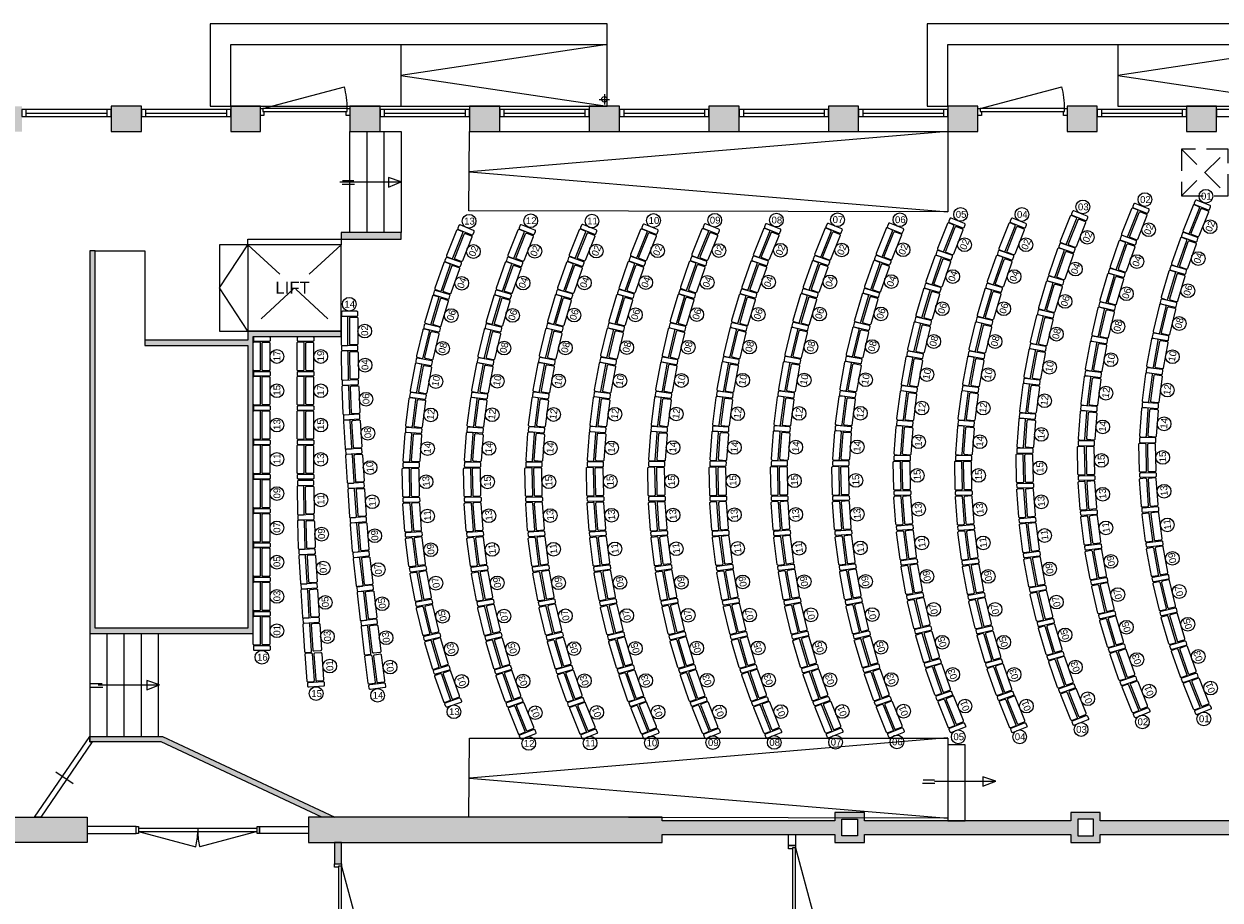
# Model space of a CAD drawing. Header units: millimetres. Extents: x 53609 to 97660, y -79921 to -30686.
# Tile 4 of 5: x 65174 to 82615, y -43839 to -31061. Entities that reach past the tile are written whole.
import ezdxf

# ---------------------------------------------------------------- set-up
doc = ezdxf.new("R2010")
doc.units = ezdxf.units.MM
doc.header["$LTSCALE"] = 100
doc.linetypes.add('DASHED2', pattern=[9.525, 6.35, -3.175])
doc.linetypes.add('HIDDEN2', pattern=[4.7625, 3.175, -1.5875])
for name, color, linetype in [('AA21----_BUITENWAND', 252, 'Continuous'), ('AA22----_BINNENWAND', 254, 'Continuous'), ('AL21----_BUITENWAND', 3, 'Continuous'), ('AL22----_BINNENWAND', 2, 'Continuous'), ('AL24----_TRAPPEN', 7, 'Continuous'), ('AL31----_BUITENKOZIJNEN', 1, 'Continuous'), ('AL32----_BINNENKOZIJNEN', 1, 'Continuous'), ('AL66----_TRANSPORT_Lift', 1, 'Continuous'), ('AL74----_SANITAIR', 7, 'Continuous'), ('e', 8, 'Continuous'), ('Zaal stoelnummers', 8, 'Continuous')]:
    doc.layers.add(name, color=color, linetype=linetype)
doc.layers.add('AL33----_VLOEROPENINGEN', color=8, linetype='HIDDEN2', lineweight=0)
doc.styles.get("Standard").update_dxf_attribs({"font": 'arial.ttf'})

# ---------------------------------------------------------------- blocks, each defined once
blk = doc.blocks.new('*U3')
at = {"layer": 'e'}
for points in [[(-215, 510), (-145, 510, -0.414214), (-130, 495), (-130, 102, -0.414214), (-145, 87), (-215, 87, -0.414214), (-230, 102), (-230, 495, -0.414214)], [(-90, 95), (0, 95, 0.414214), (15, 110), (15, 485, 0.414214), (0, 500), (-90, 500, 0.414214), (-105, 485), (-105, 110, 0.414214)], [(15, 65), (15, 25, -0.414214), (0, 10), (-210, 10, -0.414214), (-225, 25), (-225, 65, -0.414214), (-210, 80), (0, 80, -0.414214)]]:
    blk.add_lwpolyline(points, format="xyb", close=True, dxfattribs=at)
blk = doc.blocks.new('Stoelnr.')
at = {"layer": 'Zaal stoelnummers'}
blk.add_circle((0, -100), 100, dxfattribs=at)
blk.add_attdef('NR', (-71, -149), '', height=100, dxfattribs=at)
blk = doc.blocks.new('rijnr.')
at = {"layer": 'Zaal stoelnummers', "color": 1}
blk.add_circle((0, -100), 100, dxfattribs=at)
blk.add_attdef('NR', (-71, -149), '', height=100, dxfattribs=at)
blk = doc.blocks.new('*U28')
at = {"layer": 'AL31----_BUITENKOZIJNEN'}
blk.add_lwpolyline([(-1265, 50), (-77, 368)], dxfattribs=at)
for points in [[(-1300, 50), (-1265, 50), (-1265, 9), (-1250, 9), (-1250, -50), (-1300, -50)], [(-1265, 9), (-35, 9), (-35, 50), (-1265, 50)], [(-50, -50), (-50, 9), (-35, 9), (-35, 50), (0, 50), (0, -50)]]:
    blk.add_lwpolyline(points, close=True, dxfattribs=at)
blk.add_arc((-1265, 50), 1230, 0, 15, dxfattribs=at)
blk = doc.blocks.new('*U32')
at = {"layer": 'AL32----_BINNENKOZIJNEN'}
for points in [[(-1800, 50), (-1765, 50), (-1765, -50), (-1800, -50)], [(-1765, 21), (-1765, -21), (-35, -21), (-35, 21)], [(-35, 50), (0, 50), (0, -50), (-35, -50)]]:
    blk.add_lwpolyline(points, close=True, dxfattribs=at)
for points in [[(-900, 21), (-900, -21)], [(-1765, -21), (-929, -245)], [(-35, -21), (-870, -245)]]:
    blk.add_lwpolyline(points, dxfattribs=at)
for centre, start, end in [((-1765, -21), 345, 0.0008), ((-35, -21), 180.0008, 195.0017)]:
    blk.add_arc(centre, 865, start, end, dxfattribs=at)
blk = doc.blocks.new('*U33')
at = {"layer": 'AL32----_BINNENKOZIJNEN'}
blk.add_lwpolyline([(-765, 50), (-60, 239)], dxfattribs=at)
for points in [[(-800, 50), (-765, 50), (-765, 9), (-750, 9), (-750, -50), (-800, -50)], [(-765, 9), (-35, 9), (-35, 50), (-765, 50)], [(-50, -50), (-50, 9), (-35, 9), (-35, 50), (0, 50), (0, -50)]]:
    blk.add_lwpolyline(points, close=True, dxfattribs=at)
blk.add_arc((-765, 50), 730, 0, 15, dxfattribs=at)
blk = doc.blocks.new('*U19')
at = {"layer": 'AL32----_BINNENKOZIJNEN'}
blk.add_lwpolyline([(-995, 50), (-68, 298)], dxfattribs=at)
for points in [[(-1030, 50), (-995, 50), (-995, 9), (-980, 9), (-980, -50), (-1030, -50)], [(-995, 9), (-35, 9), (-35, 50), (-995, 50)], [(-50, -50), (-50, 9), (-35, 9), (-35, 50), (0, 50), (0, -50)]]:
    blk.add_lwpolyline(points, close=True, dxfattribs=at)
blk.add_arc((-995, 50), 960, 0, 15, dxfattribs=at)
blk = doc.blocks.new('33_kruipluik_680x680')
at = {"layer": 'AL33----_VLOEROPENINGEN'}
for p, q in [((-340, 340), (340, -340)), ((-340, -340), (340, 340))]:
    blk.add_line(p, q, dxfattribs=at)
blk.add_lwpolyline([(-340, 340), (-340, -340), (340, -340), (340, 340)], close=True, dxfattribs=at)

msp = doc.modelspace()

# ---------------------------------------------------------------- hatches: boundary and pattern name
at = {"layer": 'AA21----_BUITENWAND'}
h = msp.add_hatch(color=256, dxfattribs=at)
h.paths.add_polyline_path([(85589, -32631), (83864, -32631), (83864, -32261), (85589, -32261)])
h.paths.add_polyline_path([(88639, -32631), (89469, -32631), (89469, -33741), (89969, -33741), (89969, -33521), (89839, -33521), (89839, -32261), (88639, -32261)])
h.paths.add_polyline_path([(86889, -32261), (86889, -32631), (87339, -32631), (87339, -32261)])
h.paths.add_polyline_path([(82124, -32261), (82124, -32631), (82564, -32631), (82564, -32261)])
h.paths.add_polyline_path([(80384, -32261), (80384, -32631), (80824, -32631), (80824, -32261)])
h.paths.add_polyline_path([(78644, -32261), (78644, -32631), (79084, -32631), (79084, -32261)])
h.paths.add_polyline_path([(76904, -32261), (76904, -32631), (77344, -32631), (77344, -32261)])
h.paths.add_polyline_path([(75159, -32261), (75159, -32631), (75604, -32631), (75604, -32261)])
h.paths.add_polyline_path([(73414, -32261), (73414, -32631), (73859, -32631), (73859, -32261)])
h.paths.add_polyline_path([(71669, -32261), (71669, -32631), (72114, -32631), (72114, -32261)])
h.paths.add_polyline_path([(69924, -32261), (69924, -32631), (70369, -32631), (70369, -32261)])
h.paths.add_polyline_path([(68189, -32261), (68189, -32631), (68624, -32631), (68624, -32261)])
h.paths.add_polyline_path([(66444, -32261), (66444, -32631), (66889, -32631), (66889, -32261)])
h.paths.add_polyline_path([(62594, -32261), (62594, -33031), (62964, -33031), (62964, -32631), (65144, -32631), (65144, -32261)])
h.paths.add_polyline_path([(93189, -41771), (94219, -41771), (94219, -39746), (93999, -39746), (93999, -41551), (93189, -41551)])
h.paths.add_polyline_path([(93999, -36846), (94219, -36846), (94219, -38496), (93999, -38496)])
h.paths.add_polyline_path([(94219, -33521), (93389, -33521), (93389, -33741), (93999, -33741), (93999, -35596), (94219, -35596)])
h.paths.add_polyline_path([(92589, -41771), (92589, -41551), (92189, -41551), (92189, -41771)])
h.paths.add_polyline_path([(92289, -33521), (92289, -33741), (92789, -33741), (92789, -33521)])
h.paths.add_polyline_path([(90919, -33521), (90919, -33741), (91689, -33741), (91689, -33521)])
h.paths.add_polyline_path([(53609, -40421), (53979, -40421), (53979, -36791), (54909, -36791), (54909, -36421), (53609, -36421)])
h.paths.add_polyline_path([(53609, -41821), (53979, -41821), (53979, -45301), (54279, -45301), (54279, -45671), (53609, -45671)])
h.paths.add_polyline_path([(60512, -68251), (55674, -68251), (55674, -66651), (55304, -66651), (55304, -68621), (60626, -68621)])
h.paths.add_polyline_path([(55304, -61271), (55674, -61271), (55674, -65351), (55304, -65351)])
h.paths.add_polyline_path([(55304, -57071), (55674, -57071), (55674, -59971), (55304, -59971)])
h.paths.add_polyline_path([(55304, -52871), (55674, -52871), (55674, -55771), (55304, -55771)])
h.paths.add_polyline_path([(55304, -48671), (55674, -48671), (55674, -51571), (55304, -51571)])
h.paths.add_polyline_path([(55674, -45301), (54879, -45301), (54879, -45671), (55304, -45671), (55304, -47371), (55674, -47371)])
h.paths.add_polyline_path([(64174, -51961), (64544, -51961), (64544, -52811), (64174, -52811)])
h.paths.add_polyline_path([(64174, -54111), (64544, -54111), (64544, -54961), (64174, -54961)])
h.paths.add_polyline_path([(64174, -56261), (64544, -56261), (64544, -57111), (64174, -57111)])
h.paths.add_polyline_path([(64174, -58411), (64544, -58411), (64544, -59261), (64174, -59261)])
h.paths.add_polyline_path([(64174, -60561), (64544, -60561), (64544, -61411), (64174, -61411)])
h.paths.add_polyline_path([(64174, -62711), (64544, -62711), (64544, -64541), (64174, -64541)])
h.paths.add_polyline_path([(64544, -65941), (64174, -65941), (64174, -67121), (64544, -67121)])
h.paths.add_polyline_path([(64544, -67721), (64174, -67721), (64174, -68251), (63644, -68251), (63644, -68621), (64544, -68621)])
h.paths.add_polyline_path([(62129, -68251), (62243, -68621), (63044, -68621), (63044, -68251)])
h.paths.add_polyline_path([(64174, -47941), (65513, -47941), (65513, -46846), (65574, -46846), (65574, -46811), (65613, -46811), (65613, -48041), (64544, -48041), (64544, -48111), (65683, -48111), (65683, -46741), (65574, -46741), (65574, -46641), (65783, -46641), (65783, -47931), (66094, -47931), (66094, -48211), (64544, -48211), (64544, -48511), (64174, -48511)])
h.paths.add_polyline_path([(64174, -49811), (64544, -49811), (64544, -50661), (64174, -50661)])
h.paths.add_polyline_path([(69324, -47936), (69324, -48206), (70724, -48206), (70724, -48106), (69424, -48106), (69424, -48036), (69624, -48036), (69624, -46731), (69699, -46731), (69699, -48036), (70724, -48036), (70724, -47936), (69804, -47936), (69804, -46631), (69529, -46631), (69529, -47936)])
h.paths.add_polyline_path([(84634, -47807), (84634, -48206), (83248, -48206), (83248, -48106), (84534, -48106), (84534, -47806)])
h.paths.add_polyline_path([(84364, -47806), (84364, -47936), (83248, -47936), (83248, -48036), (84464, -48036), (84464, -47806)])
h.paths.add_polyline_path([(81473, -48106), (81473, -48206), (81948, -48206), (81948, -48106)])
h.paths.add_polyline_path([(81473, -47936), (81473, -48036), (81948, -48036), (81948, -47936)])
h.paths.add_polyline_path([(79698, -48106), (79698, -48206), (80173, -48206), (80173, -48106)])
h.paths.add_polyline_path([(79698, -47936), (79698, -48036), (80173, -48036), (80173, -47936)])
h.paths.add_polyline_path([(77923, -48106), (77923, -48206), (78398, -48206), (78398, -48106)])
h.paths.add_polyline_path([(77923, -47936), (77923, -48036), (78398, -48036), (78398, -47936)])
h.paths.add_polyline_path([(76123, -48206), (76123, -48106), (76623, -48106), (76623, -48206)])
h.paths.add_polyline_path([(76123, -47936), (76123, -48036), (76623, -48036), (76623, -47936)])
h.paths.add_polyline_path([(73369, -48206), (73369, -48106), (74823, -48106), (74823, -48206)])
h.paths.add_polyline_path([(73369, -48036), (73369, -47936), (74723, -47936), (74723, -47906), (74823, -47906), (74823, -48036)])
h.paths.add_polyline_path([(72024, -48206), (72024, -48106), (72869, -48106), (72869, -48206)])
h.paths.add_polyline_path([(72024, -47936), (72024, -48036), (72869, -48036), (72869, -47936)])
h.paths.add_polyline_path([(54014, -36421), (53914, -36421), (53914, -34861), (54014, -34861)])
h.paths.add_polyline_path([(54084, -34861), (54184, -34861), (54184, -36421), (54084, -36421)])
h.paths.add_polyline_path([(55479, -32736), (55479, -32836), (54184, -32836), (54184, -34061), (54084, -34061), (54084, -32736)], flags=17)
h.paths.add_polyline_path([(55479, -32566), (55479, -32666), (54014, -32666), (54014, -34061), (53914, -34061), (53914, -32566)])
h.paths.add_polyline_path([(56779, -32736), (56779, -32836), (57489, -32836), (57489, -32736)])
h.paths.add_polyline_path([(56779, -32566), (56779, -32666), (57489, -32666), (57489, -32566)])
h.paths.add_polyline_path([(58789, -32736), (58789, -32836), (59489, -32836), (59489, -32736)])
h.paths.add_polyline_path([(58789, -32566), (58789, -32666), (59489, -32666), (59489, -32566)])
h.paths.add_polyline_path([(62594, -32736), (62594, -32836), (60789, -32836), (60789, -32736)])
h.paths.add_polyline_path([(62594, -32566), (62594, -32666), (60789, -32666), (60789, -32566)])
h.paths.add_polyline_path([(91589, -41772), (91589, -41551), (90919, -41551), (90919, -41771), (91589, -41771)])
at = {"layer": 'AA22----_BINNENWAND'}
for points in [[(69799, -34201), (70674, -34201), (70674, -34101), (69799, -34101)], [(66214, -34371), (66134, -34371), (66134, -39951), (68519, -39951), (68519, -35621), (69799, -35621), (69799, -35541), (68439, -35541), (68439, -35671), (66939, -35671), (66939, -35751), (68439, -35751), (68439, -39871), (66214, -39871)], [(66134, -41451), (67193, -41451), (69707, -42631), (69519, -42631), (67175, -41531), (66134, -41531)], [(69704, -43001), (69704, -43311), (69804, -43311), (69804, -43001)]]:
    msp.add_hatch(color=256, dxfattribs=at).paths.add_polyline_path(points)
h = msp.add_hatch(color=256, dxfattribs=at)
h.paths.add_polyline_path([(62594, -42231), (62964, -42231), (62964, -42631), (66094, -42631), (66094, -43001), (62964, -43001), (62964, -43801), (62594, -43801)])
h.paths.add_polyline_path([(62594, -44751), (62964, -44751), (62964, -45481), (63315, -45736), (63098, -46036), (62594, -45670), (57939, -45671), (57939, -45301), (58259, -45301), (58259, -45561), (61394, -45561), (61394, -45301), (62594, -45301)])
h.paths.add_polyline_path([(64174, -47941), (64174, -46815), (63932, -46640), (64149, -46340), (64545, -46626), (64545, -47941)])
h = msp.add_hatch(color=256, dxfattribs=at)
h.paths.add_polyline_path([(77099, -42661), (77329, -42661), (77329, -42901), (77099, -42901)], flags=16)
h.paths.add_polyline_path([(80539, -42661), (80539, -42901), (80769, -42901), (80769, -42661)], flags=16)
h.paths.add_polyline_path([(69324, -42631), (69324, -43001), (74478, -43001), (74478, -42881), (76999, -42881), (76999, -43001), (77429, -43001), (77429, -42881), (80439, -42881), (80439, -43001), (80869, -43001), (80869, -42881), (83259, -42881), (83259, -42681), (80869, -42681), (80869, -42561), (80439, -42561), (80439, -42681), (77429, -42681), (77429, -42561), (76999, -42561), (76999, -42681), (74478, -42681), (74478, -42631)])

# ---------------------------------------------------------------- linework, layer by layer
at = {"layer": 'AL21----_BUITENWAND'}
for points in [[(66444, -32261), (66444, -32631), (66889, -32631), (66889, -32261)], [(68189, -32261), (68189, -32631), (68624, -32631), (68624, -32261)], [(69924, -32261), (69924, -32631), (70369, -32631), (70369, -32261)], [(71669, -32261), (71669, -32631), (72114, -32631), (72114, -32261)], [(73414, -32261), (73414, -32631), (73859, -32631), (73859, -32261)], [(75159, -32261), (75159, -32631), (75604, -32631), (75604, -32261)], [(76904, -32261), (76904, -32631), (77344, -32631), (77344, -32261)], [(78644, -32261), (78644, -32631), (79084, -32631), (79084, -32261)], [(80384, -32261), (80384, -32631), (80824, -32631), (80824, -32261)], [(82124, -32261), (82124, -32631), (82564, -32631), (82564, -32261)]]:
    msp.add_lwpolyline(points, close=True, dxfattribs=at)
at = {"layer": 'AL22----_BINNENWAND'}
for points in [[(69799, -34201), (70674, -34201), (70674, -34101), (69799, -34101)], [(66214, -34371), (66134, -34371), (66134, -39951), (68519, -39951), (68519, -35621), (69799, -35621), (69799, -35541), (68439, -35541), (68439, -35671), (66939, -35671), (66939, -35751), (68439, -35751), (68439, -39871), (66214, -39871)], [(66134, -41451), (67193, -41451), (69707, -42631), (69519, -42631), (67175, -41531), (66134, -41531)], [(62594, -42231), (62964, -42231), (62964, -42631), (66094, -42631), (66094, -43001), (62964, -43001), (62964, -43801), (62594, -43801)], [(69324, -42631), (69324, -43001), (74478, -43001), (74478, -42881), (76999, -42881), (76999, -43001), (77429, -43001), (77429, -42881), (80439, -42881), (80439, -43001), (80869, -43001), (80869, -42881), (83259, -42881), (83259, -42681), (80869, -42681), (80869, -42561), (80439, -42561), (80439, -42681), (77429, -42681), (77429, -42561), (76999, -42561), (76999, -42681), (74478, -42681), (74478, -42631)], [(77099, -42661), (77329, -42661), (77329, -42901), (77099, -42901)], [(80539, -42661), (80539, -42901), (80769, -42901), (80769, -42661)], [(76323, -42881), (76423, -42881), (76423, -43041), (76323, -43041)], [(69704, -43001), (69704, -43311), (69804, -43311), (69804, -43001)]]:
    msp.add_lwpolyline(points, close=True, dxfattribs=at)
msp.add_lwpolyline([(66214, -34371), (66939, -34371), (66939, -35671)], dxfattribs=at)
at = {"layer": 'AL24----_TRAPPEN'}
for points in [[(67889, -32261), (73679, -32261), (73679, -31061), (67889, -31061)], [(69924, -34101), (69924, -32631), (70674, -32631), (70674, -34101)], [(71662, -33786), (71669, -32631), (78647, -32631), (78647, -33801)], [(68439, -34281), (68439, -34201), (69799, -34201), (69799, -34281)], [(71662, -42631), (71669, -41476), (78647, -41476), (78647, -42646)], [(78647, -42681), (78897, -42681), (78897, -41577), (78647, -41577)]]:
    msp.add_lwpolyline(points, close=True, dxfattribs=at)
for points in [[(81124, -32261), (84134, -32261), (84134, -31061), (78344, -31061), (78344, -32261), (78644, -32261)], [(68189, -32261), (68189, -31361), (73679, -31361)], [(70669, -31361), (70669, -32261)], [(73679, -31361), (70669, -31811), (73679, -32261)], [(78644, -32261), (78644, -31361), (84134, -31361)], [(81124, -31361), (81124, -32261)], [(84134, -31361), (81124, -31811), (84134, -32261)], [(70174, -32631), (70174, -34101)], [(70424, -32631), (70424, -34101)], [(78647, -32631), (71669, -33216), (78647, -33801)], [(69780, -33366), (70674, -33366), (70488, -33303), (70488, -33440), (70674, -33366)], [(69813, -33397), (69994, -33397)], [(69820, -33346), (69986, -33346)], [(66134, -39951), (66134, -41451)], [(66384, -39951), (66384, -41451)], [(66634, -41451), (66634, -39951)], [(66884, -39951), (66884, -41451)], [(67134, -41451), (67134, -39951)], [(66144, -40732), (66324, -40732)], [(66151, -40681), (66317, -40681)], [(66259, -40701), (67153, -40701), (66967, -40638), (66967, -40775), (67153, -40701)], [(78647, -41475), (71669, -42061), (78647, -42646)], [(78277, -42135), (78457, -42135)], [(78284, -42084), (78450, -42084)], [(78449, -42104), (79343, -42104), (79157, -42041), (79157, -42178), (79343, -42104)]]:
    msp.add_lwpolyline(points, dxfattribs=at)
at = {"layer": 'AL31----_BUITENKOZIJNEN'}
msp.add_line((65892, -42146), (65637, -41972), dxfattribs=at)
for points in [[(65144, -32311), (65144, -32411), (66444, -32411), (66444, -32311)], [(66889, -32311), (66889, -32411), (68189, -32411), (68189, -32311)], [(70369, -32311), (70369, -32411), (71669, -32411), (71669, -32311)], [(72114, -32311), (72114, -32411), (73414, -32411), (73414, -32311)], [(73859, -32311), (73859, -32411), (75159, -32411), (75159, -32311)], [(75604, -32311), (75604, -32411), (76904, -32411), (76904, -32311)], [(77344, -32311), (77344, -32411), (78644, -32411), (78644, -32311)], [(80824, -32311), (80824, -32411), (82124, -32411), (82124, -32311)], [(82564, -32311), (82564, -32411), (83864, -32411), (83864, -32311)], [(66134, -41531), (66170, -41531), (65423, -42631), (65326, -42631), (66134, -41451)]]:
    msp.add_lwpolyline(points, close=True, dxfattribs=at)
for points in [[(65204, -32311), (65204, -32411)], [(65204, -32361), (66384, -32361)], [(66384, -32311), (66384, -32411)], [(66949, -32311), (66949, -32411)], [(66949, -32361), (68129, -32361)], [(68129, -32311), (68129, -32411)], [(70429, -32311), (70429, -32411)], [(70429, -32361), (71609, -32361)], [(71609, -32311), (71609, -32411)], [(72174, -32311), (72174, -32411)], [(72174, -32361), (73354, -32361)], [(73354, -32311), (73354, -32411)], [(73919, -32311), (73919, -32411)], [(73919, -32361), (75099, -32361)], [(75099, -32311), (75099, -32411)], [(75664, -32311), (75664, -32411)], [(75664, -32361), (76844, -32361)], [(76844, -32311), (76844, -32411)], [(77404, -32311), (77404, -32411)], [(77404, -32361), (78584, -32361)], [(78584, -32311), (78584, -32411)], [(80884, -32311), (80884, -32411)], [(80884, -32361), (82064, -32361)], [(82064, -32311), (82064, -32411)]]:
    msp.add_lwpolyline(points, dxfattribs=at)
at = {"layer": 'AL32----_BINNENKOZIJNEN'}
for points in [[(66094, -42766), (66094, -42866), (66809, -42866), (66809, -42766)], [(69324, -42766), (69324, -42866), (68609, -42866), (68609, -42766)]]:
    msp.add_lwpolyline(points, close=True, dxfattribs=at)
at = {"layer": 'AL66----_TRANSPORT_Lift'}
msp.add_lwpolyline([(69799, -34281), (68024, -34281), (68024, -35541), (69799, -35541)], close=True, dxfattribs=at)
for points in [[(68439, -35541), (68439, -35541), (68024, -34911), (68439, -34281)], [(68439, -34281), (68439, -35541)]]:
    msp.add_lwpolyline(points, dxfattribs=at)
at = {"layer": 'AL66----_TRANSPORT_Lift', "linetype": 'DASHED2'}
for points in [[(69799, -34281), (68439, -35541)], [(68439, -34281), (69799, -35541)]]:
    msp.add_lwpolyline(points, dxfattribs=at)
at = {"layer": 'AL74----_SANITAIR'}
for points in [[(73637, -32086), (73637, -32236)], [(73562, -32161), (73712, -32161)]]:
    msp.add_lwpolyline(points, dxfattribs=at)
msp.add_circle((73637, -32161), 40, dxfattribs=at)
at = {"layer": 'e'}
for points in [[(68764, -35636), (68764, -35676, -0.414214), (68749, -35691), (68539, -35691, -0.414214), (68524, -35676), (68524, -35636, -0.414214), (68539, -35621), (68749, -35621, -0.414214)], [(69402, -35636), (69402, -35676, -0.414214), (69387, -35691), (69177, -35691, -0.414214), (69162, -35676), (69162, -35636, -0.414214), (69177, -35621), (69387, -35621, -0.414214)], [(80785, -37197), (80785, -37157, 0.414214), (80771, -37142), (80561, -37139, 0.414214), (80545, -37154), (80545, -37194, 0.414214), (80560, -37209), (80770, -37212, 0.414214)], [(81680, -37153), (81680, -37113, 0.414214), (81666, -37098), (81456, -37095, 0.414214), (81440, -37110), (81440, -37150, 0.414214), (81455, -37165), (81665, -37168, 0.414214)], [(79890, -37307), (79890, -37267, 0.414214), (79876, -37252), (79666, -37250, 0.414214), (79650, -37265), (79650, -37305, 0.414214), (79665, -37320), (79875, -37322, 0.414214)], [(70940, -37515), (70941, -37475, 0.414214), (70926, -37459), (70716, -37457, 0.414214), (70701, -37472), (70700, -37512, 0.414214), (70715, -37527), (70925, -37529, 0.414214)], [(71835, -37511), (71836, -37471, 0.414214), (71821, -37456), (71611, -37453, 0.414214), (71596, -37468), (71595, -37508, 0.414214), (71610, -37523), (71820, -37526, 0.414214)], [(72730, -37507), (72731, -37467, 0.414214), (72716, -37452), (72506, -37450, 0.414214), (72491, -37465), (72490, -37505, 0.414214), (72505, -37520), (72715, -37522, 0.414214)], [(73625, -37504), (73626, -37464, 0.414214), (73611, -37449), (73401, -37446, 0.414214), (73386, -37461), (73385, -37501, 0.414214), (73400, -37516), (73610, -37519, 0.414214)], [(74520, -37500), (74521, -37460, 0.414214), (74506, -37445), (74296, -37442, 0.414214), (74281, -37457), (74280, -37497, 0.414214), (74295, -37512), (74505, -37515, 0.414214)], [(75415, -37496), (75416, -37456, 0.414214), (75401, -37441), (75191, -37439, 0.414214), (75176, -37454), (75175, -37494, 0.414214), (75190, -37509), (75400, -37511, 0.414214)], [(76310, -37493), (76310, -37453, 0.414214), (76296, -37438), (76086, -37435, 0.414214), (76071, -37450), (76070, -37490, 0.414214), (76085, -37505), (76295, -37508, 0.414214)], [(77205, -37489), (77205, -37449, 0.414214), (77191, -37434), (76981, -37432, 0.414214), (76965, -37446), (76965, -37486, 0.414214), (76980, -37502), (77190, -37504, 0.414214)], [(78100, -37415), (78100, -37375, 0.414214), (78086, -37360), (77876, -37357, 0.414214), (77860, -37372), (77860, -37412, 0.414214), (77875, -37427), (78085, -37430, 0.414214)], [(78995, -37415), (78995, -37375, 0.414214), (78981, -37360), (78771, -37357, 0.414214), (78755, -37372), (78755, -37412, 0.414214), (78770, -37427), (78980, -37430, 0.414214)]]:
    msp.add_lwpolyline(points, format="xyb", close=True, dxfattribs=at)

# ---------------------------------------------------------------- block references
at = {"layer": 'AL31----_BUITENKOZIJNEN'}
for p in [(69924, -32346), (80384, -32346)]:
    msp.add_blockref('*U28', p, dxfattribs=at)
at = {"layer": 'AL32----_BINNENKOZIJNEN'}
msp.add_blockref('*U32', (68609, -42816), dxfattribs=at)
at = {"layer": 'AL32----_BINNENKOZIJNEN', "rotation": 270}
for name, p in [('*U19', (76373, -44071)), ('*U33', (69754, -44111))]:
    msp.add_blockref(name, p, dxfattribs=at)
at = {"layer": 'AL33----_VLOEROPENINGEN', "lineweight": -3}
msp.add_blockref('33_kruipluik_680x680', (82393, -33228), dxfattribs=at)
at = {"layer": 'e', "xscale": -1}
for p, rotation in [((82472, -33700), 158.19859051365), ((80682, -33855), 158.19859051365), ((81576, -33747), 158.19859051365), ((71733, -34062), 158.19859051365), ((72628, -34058), 158.19859051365), ((73523, -34054), 158.19859051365), ((74418, -34051), 158.19859051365), ((75312, -34047), 158.19859051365), ((76207, -34043), 158.19859051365), ((77102, -34040), 158.19859051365), ((77997, -34036), 158.19859051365), ((78892, -33962), 158.19859051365), ((79787, -33962), 158.19859051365), ((81392, -34208), 160.6609840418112), ((82287, -34164), 160.6609840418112), ((80497, -34319), 160.6609840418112), ((71547, -34526), 160.6609840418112), ((72442, -34522), 160.6609840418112), ((73337, -34519), 160.6609840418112), ((74232, -34515), 160.6609840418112), ((75127, -34511), 160.6609840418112), ((76022, -34508), 160.6609840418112), ((76917, -34504), 160.6609840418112), ((77812, -34500), 160.6609840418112), ((78707, -34426), 160.6609840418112), ((79602, -34426), 160.6609840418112), ((81224, -34679), 163.4656396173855), ((82119, -34635), 163.4656396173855), ((78539, -34897), 163.4656396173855), ((79434, -34897), 163.4656396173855), ((80329, -34790), 163.4656396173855), ((71379, -34997), 163.4656396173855), ((72274, -34993), 163.4656396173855), ((73169, -34990), 163.4656396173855), ((74064, -34986), 163.4656396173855), ((74959, -34982), 163.4656396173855), ((75854, -34979), 163.4656396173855), ((76749, -34975), 163.4656396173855), ((77644, -34971), 163.4656396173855), ((80187, -35269), 166.5435588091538), ((81082, -35158), 166.5435588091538), ((81977, -35114), 166.5435588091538), ((70029, -35242), 180.0002720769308), ((78397, -35376), 166.5435588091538), ((79292, -35376), 166.5435588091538), ((71237, -35476), 166.5435588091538), ((72132, -35473), 166.5435588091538), ((73027, -35469), 166.5435588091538), ((73922, -35465), 166.5435588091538), ((74817, -35462), 166.5435588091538), ((75712, -35458), 166.5435588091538), ((76607, -35454), 166.5435588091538), ((77502, -35451), 166.5435588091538), ((81860, -35601), 169.6195470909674), ((70029, -35742), 180.7416974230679), ((80070, -35755), 169.6195470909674), ((80965, -35645), 169.6195470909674), ((72016, -35959), 169.6195470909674), ((72911, -35955), 169.6195470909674), ((73805, -35952), 169.6195470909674), ((74700, -35948), 169.6195470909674), ((75595, -35944), 169.6195470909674), ((76490, -35941), 169.6195470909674), ((77385, -35937), 169.6195470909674), ((78280, -35863), 169.6195470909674), ((79175, -35863), 169.6195470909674), ((71121, -35963), 169.6195470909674), ((81770, -36092), 172.6192716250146), ((70036, -36242), 182.2419831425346), ((79980, -36247), 172.6192716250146), ((80875, -36137), 172.6192716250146), ((71030, -36454), 172.6192716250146), ((71925, -36451), 172.6192716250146), ((72820, -36447), 172.6192716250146), ((73715, -36443), 172.6192716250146), ((74610, -36440), 172.6192716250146), ((75505, -36436), 172.6192716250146), ((76400, -36433), 172.6192716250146), ((77295, -36429), 172.6192716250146), ((78190, -36355), 172.6192716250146), ((79085, -36355), 172.6192716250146), ((80811, -36632), 175.7764984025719), ((81706, -36588), 175.7764984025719), ((70055, -36742), 183.6116712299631), ((79916, -36743), 175.7764984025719), ((70966, -36950), 175.7764984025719), ((71861, -36947), 175.7764984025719), ((72756, -36943), 175.7764984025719), ((73651, -36939), 175.7764984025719), ((74546, -36936), 175.7764984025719), ((75441, -36932), 175.7764984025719), ((76336, -36928), 175.7764984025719), ((77231, -36925), 175.7764984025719), ((78126, -36850), 175.7764984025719), ((79021, -36850), 175.7764984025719), ((70087, -37241), 183.6924662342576), ((69386, -37708), 180.613157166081), ((70119, -37740), 183.6924662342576), ((69391, -38208), 181.4956943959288), ((70151, -38239), 184.5750034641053), ((69405, -38708), 183.5125144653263), ((70191, -38738), 186.5918235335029), ((69435, -39207), 183.5125144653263), ((70248, -39234), 186.5918235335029), ((69466, -39706), 183.5125144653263), ((70306, -39731), 186.5918235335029)]:
    msp.add_blockref('*U3', p, dxfattribs=dict(at, rotation=rotation))
at = {"layer": 'e'}
for p in [(68749, -36208), (69387, -36208), (68749, -36708), (69387, -36708), (68749, -37208), (69387, -37208), (68749, -37708), (69387, -37708), (68749, -38208), (68749, -38708), (68749, -39208), (68749, -39708), (68749, -40208)]:
    msp.add_blockref('*U3', p, dxfattribs=at)
for p, rotation in [((80775, -37726), 1.143693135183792), ((81670, -37682), 1.143693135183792), ((78090, -37944), 1.143693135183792), ((78985, -37944), 1.143693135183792), ((79880, -37837), 1.143693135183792), ((70930, -38044), 1.143693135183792), ((71825, -38040), 1.143693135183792), ((72720, -38037), 1.143693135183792), ((73615, -38033), 1.143693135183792), ((74510, -38029), 1.143693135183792), ((75405, -38026), 1.143693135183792), ((76300, -38022), 1.143693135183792), ((77195, -38019), 1.143693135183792), ((81706, -38181), 4.223501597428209), ((79916, -38336), 4.223501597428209), ((80811, -38225), 4.223501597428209), ((74546, -38528), 4.223501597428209), ((75441, -38525), 4.223501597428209), ((76336, -38521), 4.223501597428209), ((77231, -38517), 4.223501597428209), ((78126, -38443), 4.223501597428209), ((79021, -38443), 4.223501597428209), ((70966, -38543), 4.223501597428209), ((71861, -38539), 4.223501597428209), ((72756, -38535), 4.223501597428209), ((73651, -38532), 4.223501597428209), ((81770, -38677), 7.3807283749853), ((79980, -38831), 7.3807283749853), ((80875, -38721), 7.3807283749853), ((71030, -39039), 7.3807283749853), ((71925, -39035), 7.3807283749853), ((72820, -39031), 7.3807283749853), ((73715, -39028), 7.3807283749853), ((74610, -39024), 7.3807283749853), ((75505, -39020), 7.3807283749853), ((76400, -39017), 7.3807283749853), ((77295, -39013), 7.3807283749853), ((78190, -38939), 7.3807283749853), ((79085, -38939), 7.3807283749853), ((80965, -39213), 10.3804529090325), ((81860, -39169), 10.3804529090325), ((80070, -39323), 10.3804529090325), ((71121, -39530), 10.3804529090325), ((72016, -39527), 10.3804529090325), ((72911, -39523), 10.3804529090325), ((73805, -39520), 10.3804529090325), ((74700, -39516), 10.3804529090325), ((75595, -39512), 10.3804529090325), ((76490, -39509), 10.3804529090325), ((77385, -39505), 10.3804529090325), ((78280, -39431), 10.3804529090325), ((79175, -39431), 10.3804529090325), ((81082, -39699), 13.45644119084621), ((81977, -39655), 13.45644119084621), ((80187, -39810), 13.45644119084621), ((71237, -40017), 13.45644119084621), ((72132, -40013), 13.45644119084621), ((73027, -40009), 13.45644119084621), ((73922, -40006), 13.45644119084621), ((74817, -40002), 13.45644119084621), ((75712, -39999), 13.45644119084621), ((76607, -39995), 13.45644119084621), ((77502, -39991), 13.45644119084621), ((78397, -39917), 13.45644119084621), ((79292, -39917), 13.45644119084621), ((81224, -40178), 16.53436038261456), ((82119, -40134), 16.53436038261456), ((78539, -40396), 16.53436038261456), ((79434, -40396), 16.53436038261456), ((80329, -40289), 16.53436038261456), ((71379, -40496), 16.53436038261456), ((72274, -40492), 16.53436038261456), ((73169, -40489), 16.53436038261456), ((74064, -40485), 16.53436038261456), ((74959, -40481), 16.53436038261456), ((75854, -40478), 16.53436038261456), ((76749, -40474), 16.53436038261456), ((77644, -40471), 16.53436038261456), ((69541, -40731), 4.149326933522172), ((70436, -40750), 7.228636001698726), ((80497, -40760), 19.33901595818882), ((81392, -40649), 19.33901595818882), ((82287, -40605), 19.33901595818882), ((76022, -40949), 19.33901595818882), ((76917, -40945), 19.33901595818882), ((77812, -40942), 19.33901595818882), ((78707, -40867), 19.33901595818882), ((79602, -40867), 19.33901595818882), ((71547, -40967), 19.33901595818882), ((72442, -40963), 19.33901595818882), ((73337, -40960), 19.33901595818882), ((74232, -40956), 19.33901595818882), ((75127, -40953), 19.33901595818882), ((81585, -41110), 21.80140948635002), ((82480, -41066), 21.80140948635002), ((80690, -41221), 21.80140948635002), ((72635, -41424), 21.80140948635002), ((73530, -41421), 21.80140948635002), ((74425, -41417), 21.80140948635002), ((75320, -41413), 21.80140948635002), ((76215, -41410), 21.80140948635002), ((77110, -41406), 21.80140948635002), ((78005, -41403), 21.80140948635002), ((78900, -41328), 21.80140948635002), ((79795, -41328), 21.80140948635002)]:
    msp.add_blockref('*U3', p, dxfattribs=dict(at, rotation=rotation))
at = {"layer": 'Zaal stoelnummers'}
for p, values in [((82408, -33474), {'NR': '01'}), ((80614, -33630), {'NR': '03'}), ((81520, -33523), {'NR': '02'}), ((72564, -33832), {'NR': '12'}), ((74354, -33828), {'NR': '10'}), ((75246, -33824), {'NR': '09'}), ((76146, -33822), {'NR': '08'}), ((77037, -33816), {'NR': '07'}), ((77946, -33817), {'NR': '06'}), ((78832, -33739), {'NR': '05'}), ((79725, -33740), {'NR': '04'}), ((71664, -33838), {'NR': '13'}), ((73457, -33837), {'NR': '11'}), ((69918, -35050), {'NR': '14'}), ((68644, -40198), {'NR': '16'}), ((69435, -40728), {'NR': '15'}), ((70330, -40753), {'NR': '14'}), ((71444, -40992), {'NR': '13'}), ((81483, -41140), {'NR': '02'}), ((82378, -41096), {'NR': '01'}), ((80588, -41251), {'NR': '03'}), ((72534, -41454), {'NR': '12'}), ((73429, -41450), {'NR': '11'}), ((74324, -41447), {'NR': '10'}), ((75219, -41443), {'NR': '09'}), ((76114, -41440), {'NR': '08'}), ((77009, -41436), {'NR': '07'}), ((77903, -41432), {'NR': '06'}), ((78798, -41358), {'NR': '05'}), ((79693, -41358), {'NR': '04'})]:
    msp.add_blockref('rijnr.', p, dxfattribs=at).add_auto_attribs(values)
for p, rotation, values in [((81481, -34025), 68.19859051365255, {'NR': '02'}), ((82376, -33981), 68.19859051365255, {'NR': '02'}), ((78796, -34244), 68.19859051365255, {'NR': '02'}), ((79691, -34244), 68.19859051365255, {'NR': '02'}), ((80586, -34136), 68.19859051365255, {'NR': '02'}), ((71636, -34343), 68.19859051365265, {'NR': '02'}), ((72531, -34340), 68.19859051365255, {'NR': '02'}), ((73426, -34336), 68.19859051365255, {'NR': '02'}), ((74321, -34332), 68.19859051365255, {'NR': '02'}), ((75216, -34329), 68.19859051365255, {'NR': '02'}), ((76111, -34325), 68.19859051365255, {'NR': '02'}), ((77006, -34321), 68.19859051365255, {'NR': '02'}), ((77901, -34318), 68.19859051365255, {'NR': '02'}), ((82202, -34450), 70.66098404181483, {'NR': '04'}), ((80412, -34604), 70.66098404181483, {'NR': '04'}), ((81307, -34494), 70.66098404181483, {'NR': '04'}), ((74147, -34801), 70.66098404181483, {'NR': '04'}), ((75042, -34797), 70.66098404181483, {'NR': '04'}), ((75937, -34793), 70.66098404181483, {'NR': '04'}), ((76832, -34790), 70.66098404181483, {'NR': '04'}), ((77727, -34786), 70.66098404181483, {'NR': '04'}), ((78622, -34712), 70.66098404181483, {'NR': '04'}), ((79517, -34712), 70.66098404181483, {'NR': '04'}), ((71463, -34811), 70.66098404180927, {'NR': '04'}), ((72358, -34808), 70.66098404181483, {'NR': '04'}), ((73253, -34804), 70.66098404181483, {'NR': '04'}), ((81154, -34968), 73.46563961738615, {'NR': '06'}), ((82049, -34924), 73.46563961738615, {'NR': '06'}), ((80259, -35079), 73.46563961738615, {'NR': '06'}), ((71309, -35286), 73.46563961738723, {'NR': '06'}), ((72204, -35283), 73.46563961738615, {'NR': '06'}), ((73099, -35279), 73.46563961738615, {'NR': '06'}), ((73994, -35275), 73.46563961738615, {'NR': '06'}), ((74889, -35272), 73.46563961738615, {'NR': '06'}), ((75784, -35268), 73.46563961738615, {'NR': '06'}), ((76679, -35264), 73.46563961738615, {'NR': '06'}), ((77574, -35261), 73.46563961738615, {'NR': '06'}), ((78469, -35186), 73.46563961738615, {'NR': '06'}), ((79364, -35186), 73.46563961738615, {'NR': '06'}), ((81027, -35451), 76.54355880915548, {'NR': '08'}), ((81922, -35407), 76.54355880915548, {'NR': '08'}), ((70044, -35540), 90.0000000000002, {'NR': '02'}), ((78342, -35669), 76.54355880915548, {'NR': '08'}), ((79237, -35669), 76.54355880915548, {'NR': '08'}), ((80132, -35562), 76.54355880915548, {'NR': '08'}), ((71182, -35769), 76.5435588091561, {'NR': '08'}), ((72077, -35765), 76.54355880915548, {'NR': '08'}), ((72972, -35762), 76.54355880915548, {'NR': '08'}), ((73867, -35758), 76.54355880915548, {'NR': '08'}), ((74762, -35754), 76.54355880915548, {'NR': '08'}), ((75657, -35751), 76.54355880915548, {'NR': '08'}), ((76552, -35747), 76.54355880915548, {'NR': '08'}), ((77447, -35743), 76.54355880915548, {'NR': '08'}), ((68764, -35911), 90.0000000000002, {'NR': '17'}), ((69402, -35911), 90.0000000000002, {'NR': '19'}), ((80926, -35940), 79.61954709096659, {'NR': '10'}), ((81821, -35896), 79.61954709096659, {'NR': '10'}), ((70048, -36039), 90.74169742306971, {'NR': '04'}), ((78242, -36158), 79.61954709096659, {'NR': '10'}), ((79137, -36158), 79.61954709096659, {'NR': '10'}), ((80031, -36051), 79.61954709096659, {'NR': '10'}), ((71082, -36258), 79.61954709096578, {'NR': '10'}), ((71977, -36254), 79.61954709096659, {'NR': '10'}), ((72872, -36250), 79.61954709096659, {'NR': '10'}), ((73767, -36247), 79.61954709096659, {'NR': '10'}), ((74662, -36243), 79.61954709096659, {'NR': '10'}), ((75557, -36239), 79.61954709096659, {'NR': '10'}), ((76452, -36236), 79.61954709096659, {'NR': '10'}), ((77347, -36232), 79.61954709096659, {'NR': '10'}), ((68764, -36411), 90.0000000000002, {'NR': '15'}), ((69402, -36411), 90.0000000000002, {'NR': '17'}), ((70062, -36539), 92.2419831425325, {'NR': '06'}), ((79957, -36544), 82.61927162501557, {'NR': '12'}), ((80852, -36433), 82.61927162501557, {'NR': '12'}), ((81747, -36389), 82.61927162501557, {'NR': '12'}), ((78167, -36651), 82.61927162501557, {'NR': '12'}), ((79062, -36651), 82.61927162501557, {'NR': '12'}), ((71007, -36751), 82.6192716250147, {'NR': '12'}), ((71902, -36748), 82.61927162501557, {'NR': '12'}), ((72797, -36744), 82.61927162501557, {'NR': '12'}), ((73692, -36740), 82.61927162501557, {'NR': '12'}), ((74587, -36737), 82.61927162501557, {'NR': '12'}), ((75482, -36733), 82.61927162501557, {'NR': '12'}), ((76377, -36729), 82.61927162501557, {'NR': '12'}), ((77272, -36726), 82.61927162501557, {'NR': '12'}), ((81699, -36886), 85.77649840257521, {'NR': '14'}), ((68764, -36911), 90.0000000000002, {'NR': '13'}), ((69402, -36911), 89.99999999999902, {'NR': '15'}), ((70089, -37038), 93.6116712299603, {'NR': '08'}), ((79909, -37041), 85.77649840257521, {'NR': '14'}), ((80804, -36930), 85.77649840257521, {'NR': '14'}), ((70959, -37248), 85.77649840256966, {'NR': '14'}), ((71854, -37244), 85.77649840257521, {'NR': '14'}), ((72749, -37241), 85.77649840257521, {'NR': '14'}), ((73644, -37237), 85.77649840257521, {'NR': '14'}), ((74539, -37233), 85.77649840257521, {'NR': '14'}), ((75434, -37230), 85.77649840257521, {'NR': '14'}), ((76329, -37226), 85.77649840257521, {'NR': '14'}), ((77224, -37222), 85.77649840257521, {'NR': '14'}), ((78119, -37148), 85.77649840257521, {'NR': '14'}), ((79014, -37148), 85.77649840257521, {'NR': '14'}), ((68764, -37411), 90.0000000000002, {'NR': '11'}), ((69402, -37411), 89.99999999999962, {'NR': '13'}), ((81679, -37385), 91.14369313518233, {'NR': '15'}), ((70121, -37537), 93.69246623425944, {'NR': '10'}), ((79889, -37539), 91.14369313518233, {'NR': '15'}), ((80784, -37429), 91.14369313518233, {'NR': '15'}), ((70939, -37746), 94.22350159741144, {'NR': '13'}), ((71834, -37743), 91.14369313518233, {'NR': '15'}), ((72729, -37739), 91.14369313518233, {'NR': '15'}), ((73624, -37736), 91.14369313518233, {'NR': '15'}), ((74519, -37732), 91.14369313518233, {'NR': '15'}), ((75414, -37728), 91.14369313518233, {'NR': '15'}), ((76309, -37725), 91.14369313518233, {'NR': '15'}), ((77204, -37721), 91.14369313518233, {'NR': '15'}), ((78099, -37647), 91.14369313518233, {'NR': '15'}), ((78994, -37647), 91.14369313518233, {'NR': '15'}), ((68764, -37911), 90.0000000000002, {'NR': '09'}), ((80804, -37927), 94.22350159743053, {'NR': '13'}), ((81699, -37883), 94.22350159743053, {'NR': '13'}), ((69404, -38005), 90.61315716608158, {'NR': '11'}), ((70153, -38036), 93.69246623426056, {'NR': '11'}), ((79909, -38038), 94.22350159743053, {'NR': '13'}), ((70959, -38245), 94.22350159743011, {'NR': '11'}), ((71854, -38241), 94.22350159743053, {'NR': '13'}), ((72749, -38238), 94.22350159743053, {'NR': '13'}), ((73644, -38234), 94.22350159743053, {'NR': '13'}), ((74539, -38231), 94.22350159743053, {'NR': '13'}), ((75434, -38227), 94.22350159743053, {'NR': '13'}), ((76329, -38223), 94.22350159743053, {'NR': '13'}), ((77224, -38220), 94.22350159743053, {'NR': '13'}), ((78119, -38145), 94.22350159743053, {'NR': '13'}), ((79014, -38145), 94.22350159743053, {'NR': '13'}), ((68764, -38411), 90.0000000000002, {'NR': '07'}), ((80852, -38424), 97.38072837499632, {'NR': '11'}), ((81747, -38380), 97.38072837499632, {'NR': '11'}), ((69414, -38505), 91.495694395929, {'NR': '09'}), ((70190, -38534), 94.57500346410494, {'NR': '09'}), ((78167, -38642), 97.38072837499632, {'NR': '11'}), ((79062, -38642), 97.38072837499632, {'NR': '11'}), ((79957, -38535), 97.38072837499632, {'NR': '11'}), ((71007, -38742), 97.3807283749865, {'NR': '09'}), ((71902, -38738), 97.38072837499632, {'NR': '11'}), ((72797, -38735), 97.38072837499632, {'NR': '11'}), ((73692, -38731), 97.38072837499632, {'NR': '11'}), ((74587, -38727), 97.38072837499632, {'NR': '11'}), ((75482, -38724), 97.38072837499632, {'NR': '11'}), ((76377, -38720), 97.38072837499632, {'NR': '11'}), ((77272, -38716), 97.38072837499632, {'NR': '11'}), ((68764, -38911), 90.0000000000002, {'NR': '05'}), ((69438, -39004), 93.51251446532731, {'NR': '07'}), ((80926, -38917), 100.3804529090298, {'NR': '09'}), ((81821, -38873), 100.3804529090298, {'NR': '09'}), ((70240, -39031), 96.59182353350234, {'NR': '07'}), ((78242, -39136), 100.3804529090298, {'NR': '09'}), ((79137, -39136), 100.3804529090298, {'NR': '09'}), ((80031, -39028), 100.3804529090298, {'NR': '09'}), ((71082, -39235), 100.3804529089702, {'NR': '07'}), ((71977, -39232), 100.3804529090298, {'NR': '09'}), ((72872, -39228), 100.3804529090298, {'NR': '09'}), ((73767, -39224), 100.3804529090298, {'NR': '09'}), ((74662, -39221), 100.3804529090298, {'NR': '09'}), ((75557, -39217), 100.3804529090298, {'NR': '09'}), ((76452, -39213), 100.3804529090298, {'NR': '09'}), ((77347, -39210), 100.3804529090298, {'NR': '09'}), ((81922, -39362), 103.4564411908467, {'NR': '07'}), ((68764, -39411), 90.0000000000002, {'NR': '03'}), ((69468, -39503), 93.512514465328, {'NR': '05'}), ((70297, -39528), 96.59182353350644, {'NR': '05'}), ((80132, -39517), 103.4564411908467, {'NR': '07'}), ((81027, -39406), 103.4564411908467, {'NR': '07'}), ((71182, -39724), 103.4564411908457, {'NR': '05'}), ((72077, -39720), 103.4564411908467, {'NR': '07'}), ((72972, -39717), 103.4564411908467, {'NR': '07'}), ((73867, -39713), 103.4564411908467, {'NR': '07'}), ((74762, -39709), 103.4564411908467, {'NR': '07'}), ((75657, -39706), 103.4564411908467, {'NR': '07'}), ((76552, -39702), 103.4564411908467, {'NR': '07'}), ((77447, -39699), 103.4564411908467, {'NR': '07'}), ((78342, -39624), 103.4564411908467, {'NR': '07'}), ((79237, -39624), 103.4564411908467, {'NR': '07'}), ((81154, -39889), 106.5343603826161, {'NR': '05'}), ((82049, -39845), 106.5343603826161, {'NR': '05'}), ((68764, -39911), 90.0000000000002, {'NR': '01'}), ((69499, -40002), 93.51251446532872, {'NR': '03'}), ((70355, -40025), 96.59182353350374, {'NR': '03'}), ((80259, -40000), 106.5343603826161, {'NR': '05'}), ((71309, -40207), 106.5343603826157, {'NR': '03'}), ((72204, -40203), 106.5343603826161, {'NR': '05'}), ((73099, -40199), 106.5343603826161, {'NR': '05'}), ((73994, -40196), 106.5343603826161, {'NR': '05'}), ((74889, -40192), 106.5343603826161, {'NR': '05'}), ((75784, -40189), 106.5343603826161, {'NR': '05'}), ((76679, -40185), 106.5343603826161, {'NR': '05'}), ((77574, -40181), 106.5343603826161, {'NR': '05'}), ((78469, -40107), 106.5343603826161, {'NR': '05'}), ((79364, -40107), 106.5343603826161, {'NR': '05'}), ((81307, -40364), 109.3390159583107, {'NR': '03'}), ((82202, -40320), 109.3390159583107, {'NR': '03'}), ((69534, -40433), 94.14932693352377, {'NR': '01'}), ((70413, -40453), 97.22863600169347, {'NR': '01'}), ((78622, -40582), 109.3390159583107, {'NR': '03'}), ((79517, -40582), 109.3390159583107, {'NR': '03'}), ((80412, -40474), 109.3390159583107, {'NR': '03'}), ((71463, -40682), 109.3390159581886, {'NR': '01'}), ((72358, -40678), 109.3390159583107, {'NR': '03'}), ((73253, -40674), 109.3390159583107, {'NR': '03'}), ((74147, -40671), 109.3390159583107, {'NR': '03'}), ((75042, -40667), 109.3390159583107, {'NR': '03'}), ((75937, -40663), 109.3390159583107, {'NR': '03'}), ((76832, -40660), 109.3390159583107, {'NR': '03'}), ((77727, -40656), 109.3390159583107, {'NR': '03'}), ((82383, -40785), 111.8014094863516, {'NR': '01'}), ((80593, -40939), 111.8014094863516, {'NR': '01'}), ((81488, -40829), 111.8014094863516, {'NR': '01'}), ((72538, -41143), 111.8014094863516, {'NR': '01'}), ((73433, -41139), 111.8014094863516, {'NR': '01'}), ((74328, -41135), 111.8014094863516, {'NR': '01'}), ((75223, -41132), 111.8014094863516, {'NR': '01'}), ((76118, -41128), 111.8014094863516, {'NR': '01'}), ((77013, -41125), 111.8014094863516, {'NR': '01'}), ((77908, -41121), 111.8014094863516, {'NR': '01'}), ((78803, -41047), 111.8014094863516, {'NR': '01'}), ((79698, -41047), 111.8014094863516, {'NR': '01'})]:
    msp.add_blockref('Stoelnr.', p, dxfattribs=dict(at, rotation=rotation)).add_auto_attribs(values)

# ---------------------------------------------------------------- texts
at = {"layer": 'AL24----_TRAPPEN'}
msp.add_text('LIFT', height=175, dxfattribs=at).set_placement((68840, -34997))

doc.saveas('drawing.dxf')
